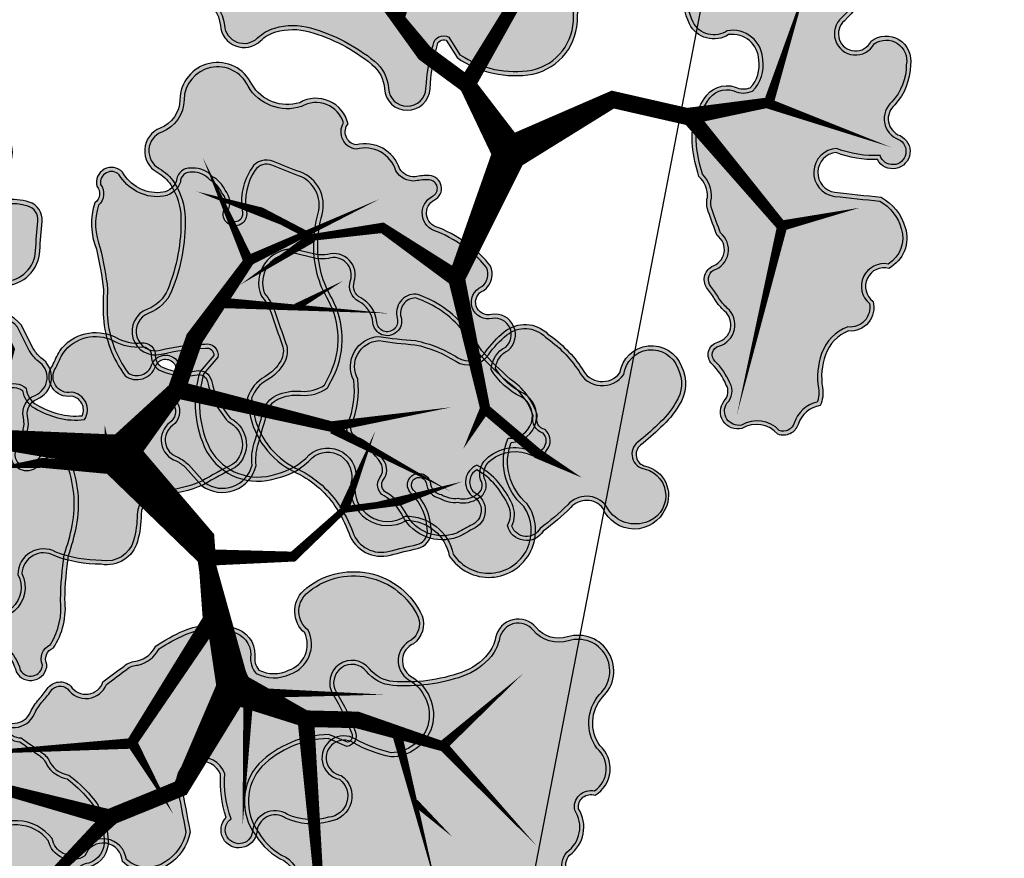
# Model space of a CAD drawing. Header units: metres. Extents: x 32353251 to 32353583, y 5707748 to 5708004.
# Tile 159 of 164: x 32353532 to 32353559, y 5707848 to 5707871. Entities that reach past the tile are written whole.
import ezdxf

# ---------------------------------------------------------------- set-up
doc = ezdxf.new("R2010")
doc.units = ezdxf.units.M
doc.header["$LTSCALE"] = 0.75
doc.layers.get('0').update_dxf_attribs({"linetype": 'CONTINUOUS'})
doc.layers.get('DEFPOINTS').update_dxf_attribs({"linetype": 'CONTINUOUS'})
for name, color, linetype, transparency in [('10414944$0$PF-Krone', 33, 'CONTINUOUS', 0.7), ('10414944$0$PF-Krone_SOL', 70, 'CONTINUOUS', 0.7), ('10414944$0$ST-Baum', 7, 'CONTINUOUS', 0.7)]:
    doc.layers.add(name, color=color, linetype=linetype, transparency=transparency)
doc.layers.add('10414944$0$PF-Stamm', color=7, linetype='CONTINUOUS', true_color=0x5f5144, transparency=0.7)

# ---------------------------------------------------------------- blocks, each defined once
blk = doc.blocks.new('19-A2-A0')
at = {"layer": 'DEFPOINTS'}
blk.add_lwpolyline([(-489.15, -204.65), (489.15, -204.65), (489.15, 204.65), (-489.15, 204.65)], close=True, dxfattribs=at)
blk = doc.blocks.new('10414944$0$PF-BAUM_12')
at = {"layer": '10414944$0$PF-Krone_SOL', "transparency": 33554457}
h = blk.add_hatch(color=256, dxfattribs=at)
h.dxf.hatch_style = 1
h.set_gradient(color1=(88, 186, 72), color2=(175, 217, 170), tint=1, name='INVSPHERICAL')
edge = h.paths.add_edge_path()
edge.add_arc((-1.2758, 1.3994), 0.541, 250.24695, 303.42795)
edge.add_arc((-0.5984, 0.4188), 0.6511, 94.3691, 125.64085, ccw=False)
edge.add_arc((-0.5871, 0.2707), 0.7996, 79.90604, 94.3691, ccw=False)
edge.add_arc((-0.4074, 1.2805), 0.2261, 259.90604, 345.03676)
edge.add_arc((3.3556, 0.2748), 3.669, 162.18441, 165.03676, ccw=False)
edge.add_arc((-0.2456, 1.4321), 0.1137, 342.18441, 421.4181)
edge.add_arc((-0.3772, 1.1907), 0.3886, 61.4181, 105.41791)
edge.add_arc((-0.4936, 1.6129), 0.0494, 76.86771, 285.41791, ccw=False)
edge.add_arc((-0.4342, 1.767), 0.1165, 245.55227, 317.8819)
edge.add_arc((-0.4413, 1.8543), 0.1901, 299.50673, 335.70732)
edge.add_arc((-0.3904, 1.8889), 0.1664, 317.30956, 366.51685)
edge.add_arc((-0.3153, 1.9138), 0.0904, 356.14997, 452.32983)
edge.add_arc((-0.2837, 2.1143), 0.1157, 186.39549, 252.21854, ccw=False)
edge.add_arc((-0.1459, 2.1399), 0.2556, 124.29677, 188.65244, ccw=False)
edge.add_arc((-0.3624, 2.4158), 0.0972, 318.21291, 468.93962)
edge.add_arc((-0.4455, 2.5549), 0.0698, 219.68848, 317.56803, ccw=False)
edge.add_arc((-0.5987, 2.0825), 0.4392, 76.91022, 116.54495)
edge.add_arc((-1.4951, 4.5572), 2.1964, 281.7611, 288.58893, ccw=False)
edge.add_arc((-1.0114, 0.8578), 1.5496, 91.33232, 98.00209)
edge.add_arc((-1.1102, 1.691), 0.7109, 99.4638, 131.76215)
edge.add_arc((-1.4773, 2.1554), 0.1252, 148.24675, 256.0758)
edge.add_arc((-1.5238, 1.968), 0.068, -114.95559, 76.0758, ccw=False)
edge.add_arc((-1.6369, 1.7248), 0.2002, 65.04441, 122.10831)
edge.add_arc((-1.7899, 1.9686), 0.0876, 221.63135, 302.10831, ccw=False)
edge.add_arc((-1.9603, 1.8172), 0.1403, 41.63135, 166.86476)
edge.add_arc((-2.3449, 1.9519), 0.2684, 321.94948, 337.47523, ccw=False)
edge.add_line((-2.1335, 1.7864), (-2.2407, 1.6721))
edge.add_arc((-2.0502, 1.5575), 0.2224, 148.95684, 261.83304)
edge.add_arc((-2.0149, 1.0239), 0.3205, 78.77175, 102.0334, ccw=False)
edge.add_arc((0.8412, 15.4111), 14.3475, 258.77175, 259.65948)
edge.add_arc((-1.7568, 1.1728), 0.1259, 30.35605, 79.65948, ccw=False)
edge.add_arc((-1.8871, 1.0965), 0.2769, -0.49344, 30.35605, ccw=False)
edge.add_arc((-1.3602, 1.092), 0.25, 179.50656, 221.3188)
edge.add_line((-1.548, 0.9269), (-1.4587, 0.8902))
edge = h.paths.add_edge_path()
edge.add_arc((-2.0595, -1.0849), 0.2169, 117.74302, 251.42792, ccw=False)
edge.add_arc((-2.2535, -0.7961), 0.1343, 313.86708, 413.87286)
edge.add_arc((-1.1381, 0.5382), 1.6051, 221.524, 229.78899, ccw=False)
edge.add_arc((-2.2843, -0.4137), 0.1251, 108.79801, 243.70289, ccw=False)
edge.add_arc((-2.2657, -0.171), 0.1376, 244.61148, 299.82424)
edge.add_arc((-2.4922, 0.2242), 0.593, 299.82424, 314.8752)
edge.add_arc((-2.3634, 0.0948), 0.4104, 314.8752, 336.56068)
edge.add_arc((-2.0604, -0.1191), 0.0893, 34.54703, 142.23332)
edge.add_arc((-2.2509, -0.0174), 0.1288, 205.94005, 338.60504, ccw=False)
edge.add_arc((-1.1082, 0.8264), 1.5473, 211.54423, 215.57485, ccw=False)
edge.add_arc((-2.1647, 0.1359), 0.2879, 123.29344, 204.40631, ccw=False)
edge.add_arc((-2.4675, 0.6266), 0.289, 300.05521, 335.40006)
edge.add_arc((-2.1302, 0.4722), 0.0819, 58.40023, 155.40006, ccw=False)
edge.add_arc((-2.0455, 0.6099), 0.0798, 238.40023, 306.42037)
edge.add_arc((-2.2163, 0.8415), 0.3675, 306.42037, 341.49291)
edge.add_arc((-1.7884, 0.6982), 0.0838, 72.42881, 161.49291, ccw=False)
edge.add_arc((-1.597, 1.3024), 0.5499, 252.42881, 281.6379)
edge.add_arc((-1.3833, 0.6006), 0.1928, 8.24792, 122.23097, ccw=False)
edge.add_arc((1.4313, 0.4424), 2.6303, 175.94647, 181.0704)
edge.add_arc((-2.004, 0.487), 0.8109, 332.60613, 353.35791, ccw=False)
edge.add_arc((-1.1696, 0.0546), 0.1289, 152.60613, 239.81282)
edge.add_arc((-1.5709, -0.6354), 0.6693, 44.46317, 59.81282, ccw=False)
edge.add_arc((-1.2417, -0.3122), 0.208, -40.16629, 44.46317, ccw=False)
edge.add_arc((-1.7965, -0.0425), 0.8201, 308.5293, 330.49613, ccw=False)
edge.add_arc((-1.2134, -0.8063), 0.142, 120.58152, 237.17398)
edge.add_arc((-1.3033, -1.1297), 0.2045, -64.491, 86.39602, ccw=False)
edge.add_arc((-1.343, -1.1115), 0.2397, 240.47541, 302.23358, ccw=False)
edge.add_arc((-1.2125, -0.7918), 0.5839, 226.36645, 244.79518, ccw=False)
edge.add_arc((-0.7205, -0.1508), 1.3901, 222.94294, 229.9249, ccw=False)
edge.add_arc((-1.7937, -1.1495), 0.076, 42.91905, 173.49923)
edge.add_arc((-2.058, -1.1133), 0.1908, 248.28955, 351.67144, ccw=False)
edge = h.paths.add_edge_path()
edge.add_arc((1.2059, -0.0381), 0.6649, 150.77336, 194.55575)
edge.add_arc((0.911, -0.0942), 0.3659, 197.65987, 276.75263)
edge.add_arc((0.9525, -0.0442), 0.4134, 270.21516, 305.52412)
edge.add_arc((1.2637, -0.512), 0.1494, -27.72253, 118.39088, ccw=False)
edge.add_arc((1.6106, -0.6627), 0.2295, 159.27348, 288.79741)
edge.add_arc((1.6267, -1.1446), 0.2709, -1.08302, 77.66915, ccw=False)
edge.add_arc((2.1687, -1.0477), 0.2897, 200.61319, 382.93371)
edge.add_arc((2.7072, -0.7257), 0.3429, 147.82265, 217.59096, ccw=False)
edge.add_arc((2.4468, -0.3829), 0.1629, 259.44798, 409.15154)
edge.add_arc((2.7989, 0.0617), 0.4045, 199.71733, 232.62112, ccw=False)
edge.add_arc((2.5485, -0.1163), 0.1368, 103.25927, 162.29814, ccw=False)
edge.add_arc((2.4584, 0.1299), 0.1274, 297.47519, 447.50208)
edge.add_arc((2.4597, 0.3353), 0.0783, 98.81569, 273.11837, ccw=False)
edge.add_arc((2.4, 0.5247), 0.1217, 293.02703, 374.92908)
edge.add_arc((2.0245, 0.3266), 0.5439, 24.94831, 42.11835)
edge.add_arc((1.7775, 0.1571), 0.8417, 39.39937, 55.74996)
edge.add_arc((2.2887, 0.9354), 0.0906, 104.71311, 245.58293, ccw=False)
edge.add_arc((2.2455, 1.1001), 0.0797, 284.71311, 435.28689)
edge.add_arc((2.1786, 0.8455), 0.3429, 75.28689, 90.15444)
edge.add_arc((2.192, 1.2908), 0.1034, 200.54383, 262.03398, ccw=False)
edge.add_arc((1.8708, 1.2323), 0.2255, 5.65523, 92.28552)
edge.add_arc((1.8923, 1.533), 0.0813, 129.46734, 248.0142, ccw=False)
edge.add_arc((1.6377, 1.5925), 0.2029, 0.94133, 108.02708)
edge.add_arc((1.5516, 2.0411), 0.2568, 198.80376, 275.23109, ccw=False)
edge.add_arc((1.081, 1.9053), 0.2335, 13.10923, 167.22877)
edge.add_arc((0.6671, 1.9992), 0.1909, 279.30028, 347.22877, ccw=False)
edge.add_arc((0.7224, 1.6615), 0.1513, 99.30028, 228.80917)
edge.add_arc((0.4652, 1.3676), 0.2392, 21.17444, 48.80917, ccw=False)
edge.add_arc((0.3242, 1.313), 0.3904, -10.78567, 21.17444, ccw=False)
edge.add_arc((-0.3793, 1.447), 1.1066, 325.74486, 349.21433, ccw=False)
edge.add_arc((0.3558, 0.9464), 0.2172, 278.26632, 325.74486, ccw=False)
edge.add_arc((0.408, 0.5869), 0.146, 98.26632, 271.67308)
edge.add_arc((0.4514, -0.8972), 1.3387, 79.76747, 91.67308, ccw=False)
edge.add_arc((0.6892, 0.3779), 0.0423, -16.43247, 90.01007, ccw=False)
edge.add_line((0.7298, 0.3659), (0.6257, 0.2866))
edge = h.paths.add_edge_path()
edge.add_arc((-1.5552, -2.2569), 0.1724, 12.6189, 77.74549)
edge.add_arc((-1.4977, -1.992), 0.0986, 164.18162, 257.74549, ccw=False)
edge.add_arc((-1.7215, -1.8391), 0.1803, 315.6358, 396.22469)
edge.add_arc((-1.4722, -1.6964), 0.1099, 56.01675, 199.16563, ccw=False)
edge.add_arc((-1.3562, -1.5375), 0.087, 231.18436, 306.609)
edge.add_arc((-1.4968, -1.2476), 0.4081, 298.1575, 320.42177)
edge.add_arc((-1.118, -1.5607), 0.0835, 20.65344, 140.42177, ccw=False)
edge.add_arc((-0.9321, -1.4907), 0.1152, 200.65344, 324.15715)
edge.add_arc((-0.5981, -1.7319), 0.2968, 125.84331, 144.15715, ccw=False)
edge.add_arc((-1.1307, -0.9947), 0.6126, 305.84331, 313.76829)
edge.add_arc((-0.6402, -1.5068), 0.0965, 35.28302, 133.76829, ccw=False)
edge.add_arc((-0.4573, -1.4114), 0.1114, 200.86529, 329.80166)
edge.add_arc((5.9643, -14.9126), 14.8587, 114.56415, 115.19461, ccw=False)
edge.add_arc((-0.1458, -1.5341), 0.1511, 81.99944, 116.28381, ccw=False)
edge.add_arc((-0.1295, -1.2153), 0.1692, 271.62381, 322.4573)
edge.add_arc((0.4219, -2.3582), 1.1204, 101.73914, 111.86365, ccw=False)
edge.add_arc((0.2817, -1.7045), 0.4518, 61.04926, 101.19464, ccw=False)
edge.add_arc((0.4293, -1.462), 0.1686, -13.32973, 65.05413, ccw=False)
edge.add_arc((0.701, -1.5438), 0.116, 158.25367, 207.02434)
edge.add_arc((0.7267, -1.4357), 0.2061, 231.26264, 284.37765)
edge.add_arc((0.7594, -1.468), 0.1684, 276.3107, 373.18881)
edge.add_arc((1.0623, -1.3226), 0.1754, 121.90959, 217.58272, ccw=False)
edge.add_arc((1.2009, -1.5786), 0.4663, 12.49632, 119.74162, ccw=False)
edge.add_arc((1.5062, -1.4974), 0.1512, -66.22517, 7.47872, ccw=False)
edge.add_arc((1.5907, -1.7479), 0.1146, 101.81964, 224.43431)
edge.add_arc((1.3238, -2.0366), 0.2788, -26.98815, 48.41698, ccw=False)
edge.add_arc((1.3365, -2.0229), 0.2743, 258.99086, 329.2486, ccw=False)
edge.add_arc((1.6618, -1.4757), 0.8996, 229.3858, 245.17635, ccw=False)
edge.add_arc((0.9994, -2.237), 0.1097, 45.60372, 249.24478)
edge.add_arc((0.8451, -2.4465), 0.1573, -95.43505, 42.77878, ccw=False)
edge.add_arc((0.8007, -2.2203), 0.3839, 232.79997, 274.40743, ccw=False)
edge.add_arc((0.4866, -2.6064), 0.1147, 44.402, 165.1103)
edge.add_arc((0.2716, -2.5387), 0.1109, 123.38517, 339.85568, ccw=False)
edge.add_arc((0.9022, -2.3675), 0.6961, 164.26035, 186.48033, ccw=False)
edge.add_arc((0.1064, -2.2008), 0.1278, 9.9652, 176.7192)
edge.add_arc((-48.3159, -1.4499), 48.3004, 358.76613, 359.11787, ccw=False)
edge.add_arc((-0.3152, -2.3669), 0.3137, 290.47286, 336.89978, ccw=False)
edge.add_arc((-0.2908, -2.4562), 0.2217, 213.88393, 292.64339, ccw=False)
edge.add_arc((-0.5922, -2.5593), 0.1191, 350.14402, 508.44337)
edge.add_arc((-0.7458, -2.3559), 0.1504, 180.14857, 290.27908, ccw=False)
edge.add_arc((-1.1241, -2.4703), 0.2548, 26.59219, 75.66559)
edge.add_arc((-1.166, -2.6346), 0.4243, 75.66559, 104.33441)
edge.add_arc((-1.3217, -2.0253), 0.2045, 251.40462, 284.33441, ccw=False)
at = {"layer": '10414944$0$PF-Krone'}
for points in [[(-1.4587, 0.8902, 0.236302), (-0.9778, 0.9479, -0.137302), (-0.648, 1.068, -0.063191), (-0.447, 1.0579, 0.389536), (-0.189, 1.2221, -0.012446), (-0.1374, 1.3973, 0.360188), (-0.1913, 1.5319, 0.194379), (-0.4805, 1.5653, -1.286295), (-0.4824, 1.6609, 0.326511), (-0.3477, 1.6889, 0.159282), (-0.2681, 1.7761, 0.218069), (-0.2251, 1.9078, 0.446169), (-0.319, 2.0042, -0.295374), (-0.3986, 2.1015, -0.288426), (-0.29, 2.3511, 0.772377), (-0.394, 2.5078, -0.455092), (-0.4992, 2.5103, 0.174684), (-0.7949, 2.4754, -0.029801), (-1.0474, 2.4069, 0.029111), (-1.2271, 2.3923, 0.141869), (-1.5837, 2.2213, 0.508586), (-1.5074, 2.034, -1.101217), (-1.5525, 1.9063, 0.254264), (-1.7433, 1.8944, -0.366329), (-1.8554, 1.9104, 0.608209), (-2.0969, 1.8491, -0.067848), (-2.1335, 1.7864, 0), (-2.2407, 1.6721, 0.536623), (-2.0818, 1.3373, -0.101848), (-1.9525, 1.3382, 0.003873), (-1.7342, 1.2967, -0.218508), (-1.6482, 1.2364, -0.135425), (-1.6102, 1.0941, 0.184492), (-1.548, 0.9269)], [(-1.4493, 0.9145, 0.235756), (-0.9926, 0.9693, -0.137109), (-0.65, 1.0939, -0.063191), (-0.4424, 1.0835, 0.389536), (-0.2141, 1.2288, -0.012446), (-0.1622, 1.4053, 0.360188), (-0.2037, 1.5091, 0.194379), (-0.4736, 1.5402, -1.313113), (-0.4736, 1.6855, 0.345734), (-0.3643, 1.7094, 0.172714), (-0.2901, 1.7907, 0.230529), (-0.2512, 1.9073, 0.475615), (-0.3219, 1.9779, -0.304436), (-0.4244, 2.098, -0.284585), (-0.3075, 2.3706, 0.726016), (-0.3802, 2.4848, -0.402009), (-0.5128, 2.4867, 0.170881), (-0.7849, 2.4513, -0.030277), (-1.0444, 2.381, 0.029443), (-1.2231, 2.3665, 0.140272), (-1.5634, 2.2045, 0.497246), (-1.5012, 2.0592, -1.101217), (-1.5634, 1.8827, 0.254264), (-1.7295, 1.8724, -0.366329), (-1.8748, 1.8931, 0.61415), (-2.072, 1.8412, -0.070819), (-2.1138, 1.7695, 0), (-2.2198, 1.6564, 0.525075), (-2.0824, 1.3638, -0.0983), (-1.9475, 1.3638, 0.003873), (-1.7295, 1.3222, -0.218508), (-1.6257, 1.2496, -0.135425), (-1.5842, 1.0939, 0.177651), (-1.5323, 0.9486)], [(0.6257, 0.2866, 0.193395), (0.5624, -0.2052, 0.359494), (0.9541, -0.4575, 0.155295), (1.1927, -0.3806, -0.740727), (1.396, -0.5815, 0.634154), (1.6845, -0.88, -0.357816), (1.8975, -1.1497, 1.020458), (2.4355, -0.9348, -0.314188), (2.417, -0.5431, 0.765274), (2.5534, -0.2597, -0.144564), (2.4182, -0.0747, -0.263459), (2.5171, 0.0169, 0.767513), (2.4639, 0.2571, -0.951478), (2.4477, 0.4126, 0.373398), (2.5177, 0.556, 0.075059), (2.428, 0.6914, 0.071464), (2.2513, 0.8529, -0.705879), (2.2657, 1.023, 0.771312), (2.2657, 1.1771, 0.064963), (2.1777, 1.1884, -0.27493), (2.0952, 1.2545, 0.397091), (1.8618, 1.4576, -0.568927), (1.8406, 1.5958, 0.504511), (1.575, 1.7854, -0.346415), (1.3085, 1.9583, 0.796288), (0.8532, 1.957, -0.305389), (0.698, 1.8108, 0.634062), (0.6227, 1.5476, -0.121167), (0.6883, 1.454, -0.140363), (0.7077, 1.2399, -0.102764), (0.5353, 0.8241, -0.21018), (0.387, 0.7314, 0.944057), (0.4123, 0.4409, -0.051995), (0.6892, 0.4202, -0.500995), (0.7298, 0.3659)], [(0.6458, 0.2692, 0.190937), (0.5874, -0.198, 0.360145), (0.9525, -0.4315, 0.157291), (1.1788, -0.3585, -0.740752), (1.4198, -0.5921, 0.643471), (1.6826, -0.853, -0.360113), (1.9236, -1.145, 1.005174), (2.4128, -0.9479, -0.325759), (2.4055, -0.5134, 0.812791), (2.5369, -0.2798, -0.149118), (2.3909, -0.0755, -0.272395), (2.5077, 0.0413, 0.751835), (2.4639, 0.2311, -0.928423), (2.4401, 0.4377, 0.358623), (2.4931, 0.5472, 0.074197), (2.4083, 0.6744, 0.071015), (2.2383, 0.8302, -0.698214), (2.2591, 1.0482, 0.771312), (2.2591, 1.152, 0.066315), (2.1761, 1.1624, -0.286763), (2.0696, 1.2488, 0.408934), (1.8579, 1.4313, -0.545784), (1.8141, 1.6065, 0.489703), (1.5804, 1.7598, -0.350827), (1.2834, 1.9512, 0.798701), (0.8786, 1.9512, -0.305389), (0.7022, 1.7851, 0.634062), (0.6399, 1.5672, -0.121167), (0.7125, 1.4634, -0.140363), (0.7333, 1.235, -0.102764), (0.5568, 0.8095, -0.21018), (0.3908, 0.7057, 0.944057), (0.4115, 0.4669, -0.051616), (0.6918, 0.4462, -0.532673), (0.7514, 0.3497)], [(-2.1286, -1.2905, -0.65991), (-2.1605, -0.8929, 0.466338), (-2.1744, -0.6876, -0.036078), (-2.3398, -0.5259, -0.667578), (-2.3247, -0.2952, 0.245683), (-2.1973, -0.2903, 0.065767), (-2.0738, -0.1961, 0.094904), (-1.9868, -0.0685, 0.507802), (-2.131, -0.0644, -0.653541), (-2.3667, -0.0738, -0.017589), (-2.4268, 0.0169, -0.369479), (-2.3227, 0.3765, 0.155455), (-2.2047, 0.5063, -0.450466), (-2.0873, 0.542, 0.305827), (-1.9981, 0.5457, 0.154239), (-1.8678, 0.7248, -0.409437), (-1.7631, 0.7781, 0.128143), (-1.4861, 0.7637, -0.54286), (-1.1924, 0.6283, 0.022361), (-1.1986, 0.3932, -0.090795), (-1.284, 0.1139, 0.400005), (-1.2344, -0.0569, -0.067076), (-1.0933, -0.1666, -0.387019), (-1.0828, -0.4464, -0.096143), (-1.2857, -0.6841, 0.557693), (-1.2904, -0.9256, -0.773495), (-1.2152, -1.3143, -0.276189), (-1.4612, -1.3201, -0.080584), (-1.6154, -1.2144, -0.030474), (-1.7381, -1.0978, 0.640635), (-1.8692, -1.1409, -0.484398)], [(-2.2272, -1.1718, -0.377035), (-2.1418, -0.911, 0.462758), (-2.1582, -0.6671, -0.036793), (-2.3239, -0.5046, -0.650672), (-2.3251, -0.3233, 0.226885), (-2.1843, -0.3129, 0.065767), (-2.0555, -0.2145, 0.102669), (-1.9578, -0.0664, 0.560734), (-2.154, -0.0518, -0.672352), (-2.3442, -0.0605, -0.017696), (-2.4038, 0.0291, -0.366993), (-2.309, 0.3543, 0.154831), (-2.181, 0.4955, -0.450466), (-2.1009, 0.5198, 0.305827), (-1.9827, 0.5248, 0.154239), (-1.8432, 0.7165, -0.409437), (-1.7709, 0.7533, 0.13033), (-1.476, 0.7393, -0.546373), (-1.2186, 0.6272, 0.02192), (-1.2246, 0.3945, -0.090238), (-1.3071, 0.1259, 0.400005), (-1.2475, -0.0793, -0.067076), (-1.1118, -0.1848, -0.390762), (-1.1042, -0.4314, -0.096389), (-1.3005, -0.6626, 0.568263), (-1.2983, -0.9513, -0.791061), (-1.2278, -1.2915, -0.279339), (-1.4492, -1.297, -0.081396), (-1.5981, -1.195, -0.030819), (-1.7198, -1.0793, 0.674462), (-1.888, -1.14, -0.76422)], [(-1.3869, -2.2192, 0.292073), (-1.5186, -2.0883, -0.432551), (-1.5925, -1.9652, 0.366883), (-1.576, -1.7325, -0.720884), (-1.4107, -1.6053, 0.341522), (-1.3043, -1.6073, 0.097453), (-1.1823, -1.5075, -0.576003), (-1.0399, -1.5313, 0.597917), (-0.8388, -1.5581, -0.08008), (-0.772, -1.4913, 0.034593), (-0.7069, -1.4371, -0.458286), (-0.5614, -1.451, 0.630565), (-0.361, -1.4674, -0.002751), (-0.2127, -1.3986, -0.15072), (-0.1247, -1.3845, 0.225513), (0.0047, -1.3184, -0.044205), (0.194, -1.2613, -0.176981), (0.5004, -1.3091, -0.356005), (0.5933, -1.5008, 0.216074), (0.5977, -1.5965, 0.235998), (0.7779, -1.6354, 0.449828), (0.9233, -1.4296, -0.443521), (0.9696, -1.1737, -0.505384), (1.6561, -1.4777, -0.333159), (1.5672, -1.6358, 0.592663), (1.5088, -1.8281, -0.341427), (1.5722, -2.1632, -0.316536), (1.2841, -2.2922, -0.069009), (1.0762, -2.1586, 1.23095), (0.9605, -2.3396, -0.688656), (0.8302, -2.6031, -0.183568), (0.5686, -2.5261, 0.581478), (0.3758, -2.5769, -1.382341), (0.2106, -2.4461, -0.097258), (0.2322, -2.1787, 0.890608), (-0.0212, -2.1935, -0.001535), (-0.0267, -2.4899, -0.205393), (-0.2055, -2.6607, -0.357852), (-0.4749, -2.5797, 0.826532), (-0.6937, -2.497, -0.521291), (-0.8962, -2.3563, 0.217457), (-1.061, -2.2235, 0.125748), (-1.2711, -2.2235, -0.14468)], [(-1.3656, -2.1984, 0.270797), (-1.5131, -2.0629, -0.432551), (-1.5675, -1.9722, 0.354737), (-1.5553, -1.7285, -0.649808), (-1.424, -1.6226, 0.359616), (-1.292, -1.6303, 0.097453), (-1.1623, -1.5241, -0.576003), (-1.0642, -1.5405, 0.597917), (-0.8177, -1.5733, -0.08008), (-0.7567, -1.5124, 0.034593), (-0.6889, -1.4559, -0.446057), (-0.5843, -1.4638, 0.599943), (-0.343, -1.4877, -0.002629), (-0.2015, -1.4221, -0.15559), (-0.1264, -1.4105, 0.218765), (0.0207, -1.3401, -0.04262), (0.1991, -1.2868, -0.177473), (0.4886, -1.3323, -0.354321), (0.5684, -1.4932, 0.222706), (0.5772, -1.6133, 0.240128), (0.7826, -1.661, 0.456345), (0.9471, -1.4178, -0.452999), (0.9829, -1.1961, -0.504186), (1.6305, -1.4822, -0.325283), (1.5589, -1.611, 0.587825), (1.491, -1.847, -0.341406), (1.5495, -2.1506, -0.312164), (1.2921, -2.2672, -0.067854), (1.0938, -2.1394, 1.19624), (0.9451, -2.3614, -0.679338), (0.8305, -2.577, -0.183947), (0.5857, -2.5065, 0.573485), (0.351, -2.5689, -1.514783), (0.2386, -2.4604, -0.105945), (0.2588, -2.1803, 0.910696), (-0.0472, -2.1926, -0.001511), (-0.0526, -2.4842, -0.20139), (-0.2151, -2.6365, -0.344816), (-0.4477, -2.573, 0.767089), (-0.7104, -2.4752, -0.515063), (-0.8701, -2.3505, 0.223578), (-1.0546, -2.1983, 0.125748), (-1.2775, -2.1983, -0.125245)]]:
    blk.add_lwpolyline(points, format="xyb", close=True, dxfattribs=at)
at = {"layer": '10414944$0$PF-Stamm'}
for points in [[(0.0456, -0.1011, 0.2167, 0.1084, 0), (-0.7801, 0.1666, 0.1084, 0.065, 0), (-0.4991, 0.6653, 0.065, 0.0433, 0), (-0.5991, 1.1076, 0.0433, 0.0433, 0), (-0.4753, 1.4051, 0.065, 1.976742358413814e-14, 0), (-0.3709, 1.869, 0, 0, 0)], [(0.0456, -0.1011, 0.2167, 0.1084, 0), (0.458, 0.2037, 0.1084, 0.1084, 0), (0.6352, 0.4942, 0.1084, 0.065, 0), (1.0621, 0.8906, 0.065, 0, 0), (0.9169, 1.5817, 0, 0, 0)], [(-0.5991, 1.1076, 0.065, 0, 0), (-0.9411, 1.541, 0, 0, 0)], [(1.0734, 0.8981, 0.065, 0, 0), (1.9382, 1.1002, 0, 0, 0)], [(0.8405, 0.6849, 0.0657, 0.065, 0), (0.8408, 0.6755, 0.065, 0, 0), (1.8499, 0.3936, 0, 0, 0)], [(1.2915, 0.5526, 0.0455, 1.248468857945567e-14, 0), (1.6095, 0.6515, 0, 0, 0)], [(0.4766, 0.1999, 0.1084, 0.065, 0), (1.3496, -0.2158, 0.065, 0, 0), (2.1032, -0.2533, 0, 0, 0)], [(-0.7801, 0.1666, 0.1084, 0.065, 0), (-1.5906, -0.088, 0.065, 0, 0), (-1.8608, 0.029, 0, 0, 0)], [(0.0456, -0.1011, 0.2167, 0.1084, 0), (0.4458, -0.7261, 0.1084, 0.1084, 0), (0.3792, -1.2094, 0.1084, 0.065, 0), (0.5139, -1.7227, 0.065, 2.236840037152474e-14, 0), (1.3267, -1.9065, 0, 0, 0)], [(-1.5855, -0.0745, 0.065, 0.065, 0), (-1.8491, -0.4467, 0.065, 0, 0), (-1.9786, -0.7431, 0, 0, 0)], [(1.3551, -0.2293, 0.065, 0, 0), (1.9846, -0.7587, 0, 0, 0), (1.9985, -0.7574, 0, 0, 0)], [(0.3792, -1.2284, 0.1084, 0.065, 0), (-0.2688, -1.8764, 0.065, 0, 0), (-1.4983, -1.6926, 0, 0, 0)], [(0.5086, -1.7124, 0.065, 0, 0), (0.297, -2.5257, 0, 0, 0)], [(-0.2593, -1.8859, 0.065, 0, 0), (-0.1056, -2.3597, 0, 0, 0), (-0.2688, -2.6512, 0, 0, 0)]]:
    blk.add_lwpolyline(points, format="xyseb", dxfattribs=at)
blk = doc.blocks.new('10414944')
at = {"layer": '10414944$0$ST-Baum'}
for p, xscale, yscale, zscale, rotation in [((32353544.949, 5707867.308), 4.235808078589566, 4.235808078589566, 1.764920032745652, 85), ((32353534.6, 5707859.766), 4.372943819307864, 4.372943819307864, 1.82205992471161, 12), ((32353521.548, 5707855.85), 4.546059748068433, 4.546059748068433, 1.89419156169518, 250), ((32353538.182, 5707853.386), 4.137973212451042, 4.137973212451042, 1.724155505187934, 300.0000000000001)]:
    blk.add_blockref('10414944$0$PF-BAUM_12', p, dxfattribs=dict(at, xscale=xscale, yscale=yscale, zscale=zscale, rotation=rotation))

msp = doc.modelspace()

# ---------------------------------------------------------------- block references
msp.add_blockref('10414944', (0, 0))
at = {"xscale": 0.25, "yscale": 0.25, "zscale": 0.25, "rotation": 349.0867958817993}
msp.add_blockref('19-A2-A0', (32353428.528, 5707884.314), dxfattribs=at)

doc.saveas('drawing.dxf')
